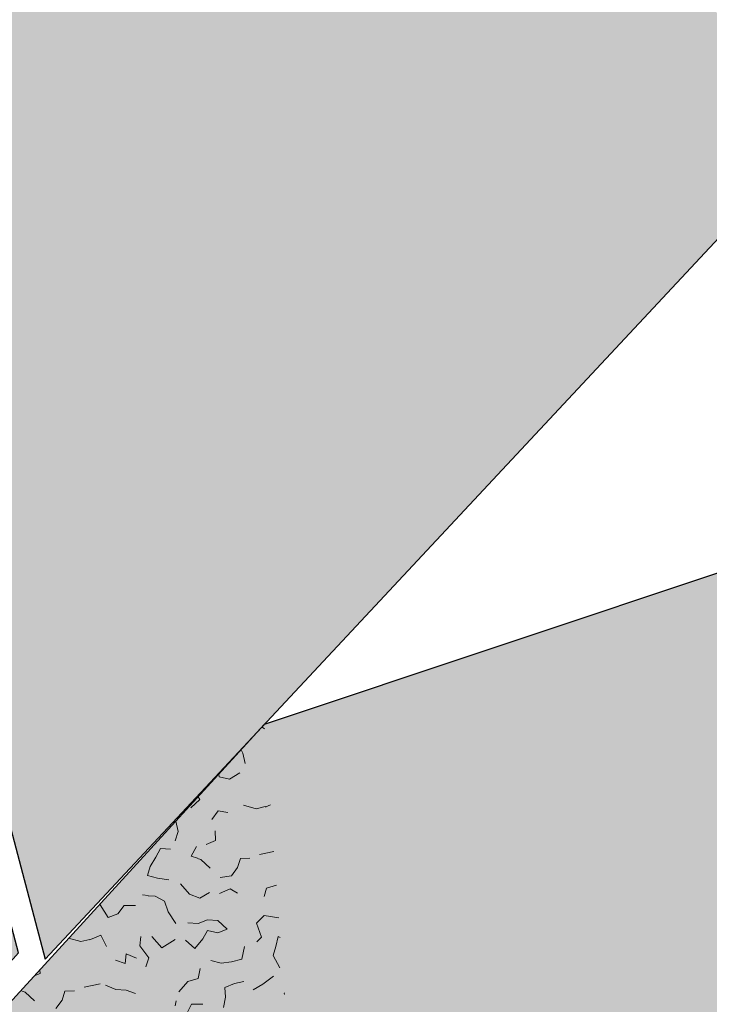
# Model space of a CAD drawing. Extents: x 856 to 5197, y -207 to 263.
# Tile 221 of 225: x 1166 to 1189, y 83 to 116. Entities that reach past the tile are written whole.
import ezdxf

# ---------------------------------------------------------------- set-up
doc = ezdxf.new("R2010")
doc.units = 0
doc.header["$MEASUREMENT"] = 0
doc.layers.add('00 TERREIN', color=7, linetype='Continuous')

# ---------------------------------------------------------------- blocks, each defined once
blk = doc.blocks.new('SLAB_173_3', base_point=(1049.119, 43.349))
at = {"layer": '00 TERREIN', "linetype": 'Continuous', "lineweight": 0}
h = blk.add_hatch(dxfattribs=at)
h.set_pattern_fill('16_Grind_0003', color=252, style=0, pattern_type=2)
h.set_pattern_definition([(-52.8577, (1056.153, 50.3236), (5.20153, 3.93993), [0.71487, -3.57435]), (-52.8577, (1060.049, 50.584), (5.20153, 3.93993), [0.71487, -3.57435]), (3.8244, (1056.153, 50.3236), (-1.28396, 7.09862), [0.65073, -3.25364]), (3.8244, (1058.743, 46.9045), (-1.28396, 7.09862), [0.65073, -3.25364]), (70.4603, (1056.585, 49.754), (-6.4855, 3.1587), [0.65073, -3.25364]), (70.4603, (1059.175, 46.335), (-6.4855, 3.1587), [0.65073, -3.25364]), (-52.8577, (1056.6537, 50.7027), (1.001036, 0.75824), [0, -1.429741, 0, -2.144611]), (-11.5638, (1057.0853, 50.1329), (0.097413, 1.342047), [0, -1.009183, 0, -1.681972])])
h.paths.add_polyline_path([(1049.119, 43.349), (1056.274, 25.336), (1072.418, 31.696), (1072.418, 32.609), (1072.178, 32.609), (1072.178, 33.149), (1075.225, 34.351), (1078.621, 34.479), (1066.313, 71.804), (1099.558, 79.052), (1109.654, 70.241, -0.255208), (1138.214, 84.261), (1136.822, 91.537), (1160.42, 110.34), (1167.153, 84.83), (1192.111, 111.573), (1173.724, 145.629), (1129.939, 108.581), (1121.682, 101.935), (1115.314, 97.698), (1109.07, 93.555), (1101.916, 90.873), (1090.656, 89.267), (1084.018, 90.462), (1075.619, 88.359), (1064.021, 83.342), (1052.756, 67.51)], flags=0)
at = {"layer": '00 TERREIN', "linetype": 'Continuous', "flags": 128}
blk.add_lwpolyline([(1109.654, 70.241, -0.255208), (1138.214, 84.261), (1136.822, 91.537), (1160.42, 110.34), (1167.153, 84.83), (1192.111, 111.573)], format="xyb", dxfattribs=at)
blk = doc.blocks.new('SLAB_128_3', base_point=(1198.066, 100.542))
at = {"layer": '00 TERREIN', "linetype": 'Continuous', "lineweight": 0}
blk.add_hatch(color=254, dxfattribs=at).paths.add_polyline_path([(1198.066, 100.542), (1174.452, 92.651), (1160.391, 77.281), (1159.791, 77.793), (1166.269, 85.042), (1159.96, 108.95), (1137.698, 91.212), (1139.03, 84.249), (1132.267, 84.348), (1124.861, 82.256), (1118.767, 79.205), (1112.618, 74.937), (1109.224, 69.559), (1099.34, 78.186), (1067.351, 71.211), (1079.453, 34.51), (1095.21, 35.101), (1096.036, 29.327), (1097.994, 15.645), (1093.155, 14.952), (1095.509, -1.511), (1158.015, -0.565), (1180.353, -0.215), (1271.327, 3.822)], flags=0)
at = {"layer": '00 TERREIN', "linetype": 'Continuous', "flags": 128}
blk.add_lwpolyline([(1198.066, 100.542), (1174.452, 92.651), (1160.391, 77.281), (1159.791, 77.793), (1166.269, 85.042), (1159.96, 108.95), (1137.698, 91.212), (1139.03, 84.249), (1132.267, 84.348), (1124.861, 82.256), (1118.767, 79.205), (1112.618, 74.937), (1109.224, 69.559), (1099.34, 78.186), (1067.351, 71.211), (1079.453, 34.51), (1095.21, 35.101), (1096.036, 29.327), (1097.994, 15.645), (1093.155, 14.952), (1095.509, -1.511), (1158.015, -0.565), (1180.353, -0.215), (1271.327, 3.822)], close=True, dxfattribs=at)
blk = doc.blocks.new('*X148', base_point=(988.214, 0))
at = {"layer": '00 TERREIN', "color": 9, "linetype": 'Continuous', "lineweight": 0}
for p, q in [((1174.379, 92.567), (1174.378, 92.57)), ((1174.463, 92.502), (1174.379, 92.567)), ((1173.739, 91.695), (1173.677, 91.804)), ((1173.82, 91.35), (1173.739, 91.695)), ((1172.936, 90.994), (1172.946, 90.911)), ((1172.946, 90.911), (1173.289, 90.831)), ((1173.289, 90.831), (1173.64, 91.039)), ((1172.251, 90.245), (1172.3, 90.15)), ((1172.3, 90.15), (1172.005, 89.869)), ((1173.761, 89.96), (1174.179, 89.842)), ((1174.179, 89.842), (1174.483, 89.915)), ((1174.507, 89.906), (1174.654, 89.968)), ((1172.919, 89.768), (1172.706, 89.49)), ((1173.233, 89.715), (1172.919, 89.768)), ((1174.488, 89.901), (1174.507, 89.906)), ((1171.501, 89.425), (1171.581, 89.083)), ((1171.581, 89.083), (1171.484, 88.777)), ((1172.815, 89.109), (1172.829, 88.78)), ((1172.829, 88.78), (1172.514, 88.648)), ((1170.99, 88.519), (1170.835, 88.228)), ((1171.329, 88.496), (1170.99, 88.519)), ((1172.196, 88.582), (1172.011, 88.267)), ((1174.295, 88.323), (1174.771, 88.418)), ((1170.835, 88.228), (1170.655, 87.917)), ((1172.011, 88.267), (1172.222, 88.198)), ((1172.226, 88.188), (1172.333, 88.153)), ((1172.333, 88.153), (1172.644, 87.866)), ((1173.563, 87.884), (1173.655, 88.186)), ((1173.655, 88.186), (1173.976, 88.197)), ((1170.655, 87.917), (1170.563, 87.615)), ((1170.563, 87.615), (1170.9, 87.532)), ((1173.355, 87.611), (1173.563, 87.884)), ((1170.9, 87.532), (1171.272, 87.475)), ((1171.656, 87.34), (1171.961, 87)), ((1172.979, 87.549), (1173.355, 87.611)), ((1174.531, 87.195), (1174.855, 87.298)), ((1170.587, 86.957), (1170.396, 86.976)), ((1171.961, 87), (1172.301, 86.861)), ((1172.301, 86.861), (1172.623, 87.047)), ((1172.962, 87.023), (1173.311, 87.171)), ((1173.311, 87.171), (1173.559, 87.03)), ((1174.449, 86.921), (1174.531, 87.195)), ((1168.982, 86.641), (1168.986, 86.676)), ((1169.255, 86.218), (1168.982, 86.641)), ((1170.812, 86.924), (1170.586, 86.946)), ((1171.123, 86.762), (1170.812, 86.924)), ((1171.252, 86.405), (1171.123, 86.762)), ((1169.575, 86.344), (1169.255, 86.218)), ((1169.788, 86.622), (1169.575, 86.344)), ((1170.157, 86.621), (1169.788, 86.622)), ((1171.502, 86.014), (1171.252, 86.405)), ((1172.245, 86.015), (1171.905, 86.039)), ((1172.564, 86.141), (1172.245, 86.015)), ((1172.908, 86.121), (1172.564, 86.141)), ((1173.22, 85.834), (1172.908, 86.121)), ((1174.453, 86.285), (1174.197, 86.033)), ((1174.197, 86.033), (1174.362, 85.558)), ((1174.937, 86.208), (1174.453, 86.285)), ((1172.403, 85.506), (1172.558, 85.788)), ((1172.558, 85.788), (1172.9, 85.708)), ((1172.9, 85.708), (1173.22, 85.834)), ((1167.936, 85.528), (1168.336, 85.415)), ((1168.336, 85.415), (1168.64, 85.488)), ((1168.644, 85.475), (1168.663, 85.48)), ((1168.663, 85.48), (1169.013, 85.628)), ((1169.013, 85.628), (1169.2, 85.257)), ((1170.303, 85.27), (1170.342, 85.59)), ((1170.711, 85.589), (1171.044, 85.212)), ((1171.044, 85.212), (1171.485, 85.488)), ((1171.829, 85.468), (1172.14, 85.181)), ((1172.14, 85.181), (1172.403, 85.506)), ((1174.362, 85.558), (1174.206, 85.411)), ((1174.842, 85.254), (1174.911, 85.587)), ((1174.911, 85.587), (1174.986, 85.556)), ((1169.818, 84.69), (1169.852, 85.006)), ((1169.852, 85.006), (1170.192, 84.867)), ((1170.605, 84.87), (1170.303, 85.27)), ((1173.798, 85.247), (1173.707, 84.829)), ((1174.745, 84.948), (1174.842, 85.254)), ((1169.501, 84.798), (1169.818, 84.69)), ((1170.508, 84.574), (1170.605, 84.87)), ((1173.013, 84.701), (1172.671, 84.79)), ((1173.359, 84.74), (1173.013, 84.701)), ((1173.707, 84.829), (1173.359, 84.74)), ((1174.965, 84.544), (1174.745, 84.948)), ((1166.986, 84.354), (1166.784, 84.27)), ((1166.98, 84.484), (1166.986, 84.354)), ((1172.318, 84.522), (1172.248, 84.18)), ((1171.906, 84.084), (1171.608, 83.743)), ((1172.248, 84.18), (1171.906, 84.084)), ((1173.142, 83.889), (1173.457, 84.021)), ((1173.457, 84.021), (1173.775, 84.088)), ((1174.408, 83.996), (1174.762, 84.264)), ((1166.341, 83.785), (1166.378, 83.772)), ((1166.382, 83.762), (1166.49, 83.727)), ((1166.49, 83.727), (1166.801, 83.44)), ((1167.719, 83.458), (1167.811, 83.76)), ((1167.811, 83.76), (1168.132, 83.771)), ((1168.452, 83.897), (1168.989, 84.004)), ((1169.503, 83.823), (1169.163, 83.962)), ((1169.847, 83.793), (1169.503, 83.823)), ((1170.159, 83.691), (1169.847, 83.793)), ((1173.156, 83.561), (1173.142, 83.889)), ((1174.082, 83.807), (1174.408, 83.996)), ((1175.112, 83.678), (1175.126, 83.705)), ((1175.13, 83.654), (1175.112, 83.678)), ((1167.511, 83.185), (1167.719, 83.458)), ((1171.516, 83.441), (1171.48, 83.28)), ((1173.092, 83.222), (1173.156, 83.561)), ((1171.882, 83.04), (1172.032, 83.328)), ((1172.032, 83.328), (1172.406, 83.331))]:
    blk.add_line(p, q, dxfattribs=at)
blk = doc.blocks.new('HATCH_214_3', base_point=(990.014, 0))
at = {"layer": '00 TERREIN', "color": 9, "linetype": 'Continuous', "lineweight": 0}
blk.add_blockref('*X148', (988.214, 0), dxfattribs=at)

msp = doc.modelspace()

# ---------------------------------------------------------------- block references
at = {"layer": '00 TERREIN', "linetype": 'Continuous'}
for name, p in [('SLAB_173_3', (1049.1188, 43.3491)), ('SLAB_128_3', (1198.0661, 100.5417))]:
    msp.add_blockref(name, p, dxfattribs=at)
at = {"layer": '00 TERREIN', "color": 9, "linetype": 'Continuous', "lineweight": 0}
msp.add_blockref('HATCH_214_3', (990.0137, 0), dxfattribs=at)

doc.saveas('drawing.dxf')
